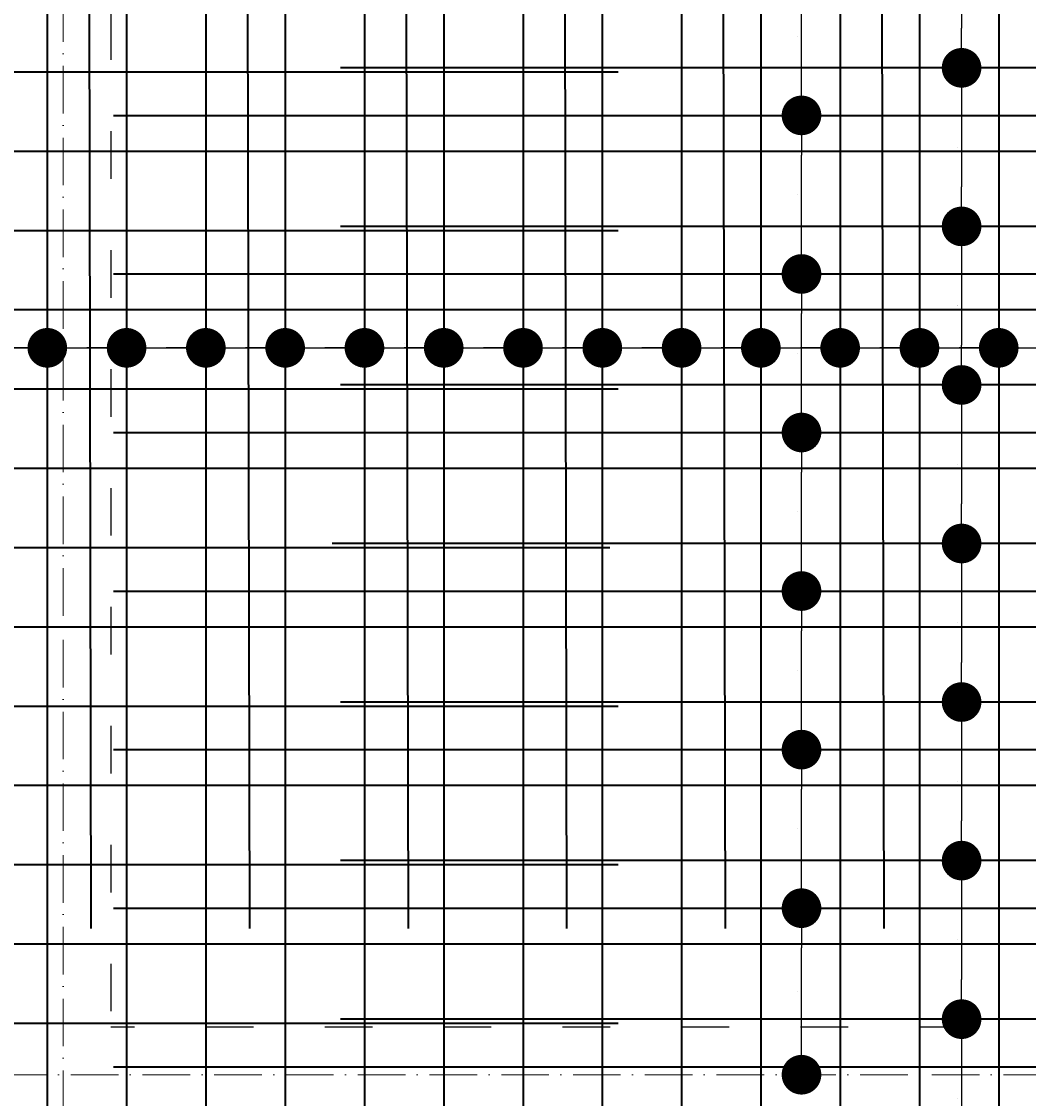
# Model space of a CAD drawing. Header units: millimetres. Extents: x 295948 to 312016, y 6878 to 18016.
# Tile 164 of 252: x 304500 to 304754, y 16278 to 16550. Entities that reach past the tile are written whole.
import ezdxf

# ---------------------------------------------------------------- set-up
doc = ezdxf.new("R2010")
doc.units = ezdxf.units.MM
doc.linetypes.add('ACAD_ISO03W100', pattern=[30, 12, -18])
doc.linetypes.add('ACAD_ISO10W100', pattern=[18, 12, -3, 0, -3])
for name, color, linetype, lineweight in [('konstrukcja wymiary', 1, 'Continuous', 13), ('osie', 5, 'ACAD_ISO10W100', 13), ('zbrojenie płyty', 141, 'Continuous', 35)]:
    doc.layers.add(name, color=color, linetype=linetype, lineweight=lineweight)
doc.layers.add('przerywane', color=6, linetype='ACAD_ISO03W100')
doc.styles.get("Standard").update_dxf_attribs({"font": 'romand.shx', "oblique": 10})
doc.dimstyles.new('kropki', dxfattribs={"dimtxt": 0.001, "dimasz": 10, "dimexe": 1.25, "dimexo": 0.625, "dimgap": 1, "dimtad": 1, "dimtxsty": 'Standard', "dimblk": 'DOT', "dimcen": 2.5, "dimadec": 0, "dimazin": 0, "dimtfac": 1, "dimtmove": 0, "dimatfit": 3, "dimfxl": 1, "dimfxlon": 1, "dimarcsym": 0})

# ---------------------------------------------------------------- blocks, each defined once
blk = doc.blocks.new('_Dot')
at = {"color": 0, "linetype": 'ByBlock', "lineweight": -2}
blk.add_line((-0.5, 0), (-1, 0), dxfattribs=at)
at = {"color": 0, "linetype": 'ByBlock', "const_width": 0.5}
blk.add_lwpolyline([(-0.25, 0, 1), (0.25, 0, 1)], format="xyb", close=True, dxfattribs=at)
blk = doc.blocks.new('*D2245')
at = {"layer": 'Defpoints', "color": 0, "transparency": 16777216}
for p in [(304726.44, 16578.24), (304726.44, 16538.24), (304737.07, 16538.24)]:
    blk.add_point(p, dxfattribs=at)
at = {"layer": 'konstrukcja wymiary', "color": 0, "lineweight": -2, "transparency": 16777216}
for p, q in [((304736.07, 16578.24), (304738.32, 16578.24)), ((304737.07, 16568.24), (304737.07, 16548.24)), ((304736.07, 16538.24), (304738.32, 16538.24))]:
    blk.add_line(p, q, dxfattribs=at)
at = {"layer": 'konstrukcja wymiary', "color": 0, "lineweight": -2, "transparency": 16777216, "xscale": 10, "yscale": 10, "zscale": 10}
for p, rotation in [((304737.07, 16578.24), 90), ((304737.07, 16538.24), 270)]:
    blk.add_blockref('_Dot', p, dxfattribs=dict(at, rotation=rotation))
at = {"layer": 'konstrukcja wymiary', "color": 0, "transparency": 16777216, "insert": (304736.07, 16558.24), "char_height": 0.001, "attachment_point": 5, "rotation": 90}
blk.add_mtext('40', dxfattribs=at)
blk = doc.blocks.new('*D2246')
at = {"layer": 'Defpoints', "color": 0, "transparency": 16777216}
for p in [(304726.44, 16538.24), (304726.44, 16498.24), (304737.07, 16498.24)]:
    blk.add_point(p, dxfattribs=at)
at = {"layer": 'konstrukcja wymiary', "color": 0, "lineweight": -2, "transparency": 16777216}
for p, q in [((304736.07, 16538.24), (304738.32, 16538.24)), ((304737.07, 16528.24), (304737.07, 16508.24)), ((304736.07, 16498.24), (304738.32, 16498.24))]:
    blk.add_line(p, q, dxfattribs=at)
at = {"layer": 'konstrukcja wymiary', "color": 0, "lineweight": -2, "transparency": 16777216, "xscale": 10, "yscale": 10, "zscale": 10}
for p, rotation in [((304737.07, 16538.24), 90), ((304737.07, 16498.24), 270)]:
    blk.add_blockref('_Dot', p, dxfattribs=dict(at, rotation=rotation))
at = {"layer": 'konstrukcja wymiary', "color": 0, "transparency": 16777216, "insert": (304736.07, 16518.24), "char_height": 0.001, "attachment_point": 5, "rotation": 90}
blk.add_mtext('40', dxfattribs=at)
blk = doc.blocks.new('*D2247')
at = {"layer": 'Defpoints', "color": 0, "transparency": 16777216}
for p in [(304726.44, 16498.24), (304726.44, 16458.24), (304737.07, 16458.24)]:
    blk.add_point(p, dxfattribs=at)
at = {"layer": 'konstrukcja wymiary', "color": 0, "lineweight": -2, "transparency": 16777216}
for p, q in [((304736.07, 16498.24), (304738.32, 16498.24)), ((304737.07, 16488.24), (304737.07, 16468.24)), ((304736.07, 16458.24), (304738.32, 16458.24))]:
    blk.add_line(p, q, dxfattribs=at)
at = {"layer": 'konstrukcja wymiary', "color": 0, "lineweight": -2, "transparency": 16777216, "xscale": 10, "yscale": 10, "zscale": 10}
for p, rotation in [((304737.07, 16498.24), 90), ((304737.07, 16458.24), 270)]:
    blk.add_blockref('_Dot', p, dxfattribs=dict(at, rotation=rotation))
at = {"layer": 'konstrukcja wymiary', "color": 0, "transparency": 16777216, "insert": (304736.07, 16478.24), "char_height": 0.001, "attachment_point": 5, "rotation": 90}
blk.add_mtext('40', dxfattribs=at)
blk = doc.blocks.new('*D2248')
at = {"layer": 'Defpoints', "color": 0, "transparency": 16777216}
for p in [(304726.44, 16458.24), (304726.44, 16418.24), (304737.07, 16418.24)]:
    blk.add_point(p, dxfattribs=at)
at = {"layer": 'konstrukcja wymiary', "color": 0, "lineweight": -2, "transparency": 16777216}
for p, q in [((304736.07, 16458.24), (304738.32, 16458.24)), ((304737.07, 16448.24), (304737.07, 16428.24)), ((304736.07, 16418.24), (304738.32, 16418.24))]:
    blk.add_line(p, q, dxfattribs=at)
at = {"layer": 'konstrukcja wymiary', "color": 0, "lineweight": -2, "transparency": 16777216, "xscale": 10, "yscale": 10, "zscale": 10}
for p, rotation in [((304737.07, 16458.24), 90), ((304737.07, 16418.24), 270)]:
    blk.add_blockref('_Dot', p, dxfattribs=dict(at, rotation=rotation))
at = {"layer": 'konstrukcja wymiary', "color": 0, "transparency": 16777216, "insert": (304736.07, 16438.24), "char_height": 0.001, "attachment_point": 5, "rotation": 90}
blk.add_mtext('40', dxfattribs=at)
blk = doc.blocks.new('*D2249')
at = {"layer": 'Defpoints', "color": 0, "transparency": 16777216}
for p in [(304726.44, 16418.24), (304726.44, 16378.24), (304737.07, 16378.24)]:
    blk.add_point(p, dxfattribs=at)
at = {"layer": 'konstrukcja wymiary', "color": 0, "lineweight": -2, "transparency": 16777216}
for p, q in [((304736.07, 16418.24), (304738.32, 16418.24)), ((304737.07, 16408.24), (304737.07, 16388.24)), ((304736.07, 16378.24), (304738.32, 16378.24))]:
    blk.add_line(p, q, dxfattribs=at)
at = {"layer": 'konstrukcja wymiary', "color": 0, "lineweight": -2, "transparency": 16777216, "xscale": 10, "yscale": 10, "zscale": 10}
for p, rotation in [((304737.07, 16418.24), 90), ((304737.07, 16378.24), 270)]:
    blk.add_blockref('_Dot', p, dxfattribs=dict(at, rotation=rotation))
at = {"layer": 'konstrukcja wymiary', "color": 0, "transparency": 16777216, "insert": (304736.07, 16398.24), "char_height": 0.001, "attachment_point": 5, "rotation": 90}
blk.add_mtext('40', dxfattribs=at)
blk = doc.blocks.new('*D2250')
at = {"layer": 'Defpoints', "color": 0, "transparency": 16777216}
for p in [(304726.44, 16378.24), (304726.44, 16338.24), (304737.07, 16338.24)]:
    blk.add_point(p, dxfattribs=at)
at = {"layer": 'konstrukcja wymiary', "color": 0, "lineweight": -2, "transparency": 16777216}
for p, q in [((304736.07, 16378.24), (304738.32, 16378.24)), ((304737.07, 16368.24), (304737.07, 16348.24)), ((304736.07, 16338.24), (304738.32, 16338.24))]:
    blk.add_line(p, q, dxfattribs=at)
at = {"layer": 'konstrukcja wymiary', "color": 0, "lineweight": -2, "transparency": 16777216, "xscale": 10, "yscale": 10, "zscale": 10}
for p, rotation in [((304737.07, 16378.24), 90), ((304737.07, 16338.24), 270)]:
    blk.add_blockref('_Dot', p, dxfattribs=dict(at, rotation=rotation))
at = {"layer": 'konstrukcja wymiary', "color": 0, "transparency": 16777216, "insert": (304736.07, 16358.24), "char_height": 0.001, "attachment_point": 5, "rotation": 90}
blk.add_mtext('40', dxfattribs=at)
blk = doc.blocks.new('*D2251')
at = {"layer": 'Defpoints', "color": 0, "transparency": 16777216}
for p in [(304726.44, 16338.24), (304726.44, 16298.24), (304737.07, 16298.24)]:
    blk.add_point(p, dxfattribs=at)
at = {"layer": 'konstrukcja wymiary', "color": 0, "lineweight": -2, "transparency": 16777216}
for p, q in [((304736.07, 16338.24), (304738.32, 16338.24)), ((304737.07, 16328.24), (304737.07, 16308.24)), ((304736.07, 16298.24), (304738.32, 16298.24))]:
    blk.add_line(p, q, dxfattribs=at)
at = {"layer": 'konstrukcja wymiary', "color": 0, "lineweight": -2, "transparency": 16777216, "xscale": 10, "yscale": 10, "zscale": 10}
for p, rotation in [((304737.07, 16338.24), 90), ((304737.07, 16298.24), 270)]:
    blk.add_blockref('_Dot', p, dxfattribs=dict(at, rotation=rotation))
at = {"layer": 'konstrukcja wymiary', "color": 0, "transparency": 16777216, "insert": (304736.07, 16318.24), "char_height": 0.001, "attachment_point": 5, "rotation": 90}
blk.add_mtext('40', dxfattribs=at)
blk = doc.blocks.new('*D2252')
at = {"layer": 'Defpoints', "color": 0, "transparency": 16777216}
for p in [(304726.44, 16298.24), (304727.44, 16258.24), (304737.07, 16258.24)]:
    blk.add_point(p, dxfattribs=at)
at = {"layer": 'konstrukcja wymiary', "color": 0, "lineweight": -2, "transparency": 16777216}
for p, q in [((304736.07, 16298.24), (304738.32, 16298.24)), ((304737.07, 16288.24), (304737.07, 16268.24)), ((304736.07, 16258.24), (304738.32, 16258.24))]:
    blk.add_line(p, q, dxfattribs=at)
at = {"layer": 'konstrukcja wymiary', "color": 0, "lineweight": -2, "transparency": 16777216, "xscale": 10, "yscale": 10, "zscale": 10}
for p, rotation in [((304737.07, 16298.24), 90), ((304737.07, 16258.24), 270)]:
    blk.add_blockref('_Dot', p, dxfattribs=dict(at, rotation=rotation))
at = {"layer": 'konstrukcja wymiary', "color": 0, "transparency": 16777216, "insert": (304736.07, 16278.24), "char_height": 0.001, "attachment_point": 5, "rotation": 90}
blk.add_mtext('40', dxfattribs=at)
blk = doc.blocks.new('*D2270')
at = {"layer": 'Defpoints', "color": 0, "transparency": 16777216}
for p in [(304506.44, 16467.6), (304466.44, 16458.24), (304506.44, 16458.24)]:
    blk.add_point(p, dxfattribs=at)
at = {"layer": 'konstrukcja wymiary', "color": 0, "lineweight": -2, "transparency": 16777216}
for p, q in [((304466.44, 16466.6), (304466.44, 16468.85)), ((304476.44, 16467.6), (304496.44, 16467.6)), ((304506.44, 16466.6), (304506.44, 16468.85))]:
    blk.add_line(p, q, dxfattribs=at)
at = {"layer": 'konstrukcja wymiary', "color": 0, "lineweight": -2, "transparency": 16777216, "xscale": 10, "yscale": 10, "zscale": 10, "rotation": 180}
blk.add_blockref('_Dot', (304466.44, 16467.6), dxfattribs=at)
at = {"layer": 'konstrukcja wymiary', "color": 0, "lineweight": -2, "transparency": 16777216, "xscale": 10, "yscale": 10, "zscale": 10}
blk.add_blockref('_Dot', (304506.44, 16467.6), dxfattribs=at)
at = {"layer": 'konstrukcja wymiary', "color": 0, "transparency": 16777216, "insert": (304486.44, 16468.61), "char_height": 0.001, "attachment_point": 5}
blk.add_mtext('40', dxfattribs=at)
blk = doc.blocks.new('*D2271')
at = {"layer": 'Defpoints', "color": 0, "transparency": 16777216}
for p in [(304546.44, 16467.6), (304506.44, 16458.24), (304546.44, 16458.24)]:
    blk.add_point(p, dxfattribs=at)
at = {"layer": 'konstrukcja wymiary', "color": 0, "lineweight": -2, "transparency": 16777216}
for p, q in [((304506.44, 16466.6), (304506.44, 16468.85)), ((304516.44, 16467.6), (304536.44, 16467.6)), ((304546.44, 16466.6), (304546.44, 16468.85))]:
    blk.add_line(p, q, dxfattribs=at)
at = {"layer": 'konstrukcja wymiary', "color": 0, "lineweight": -2, "transparency": 16777216, "xscale": 10, "yscale": 10, "zscale": 10, "rotation": 180}
blk.add_blockref('_Dot', (304506.44, 16467.6), dxfattribs=at)
at = {"layer": 'konstrukcja wymiary', "color": 0, "lineweight": -2, "transparency": 16777216, "xscale": 10, "yscale": 10, "zscale": 10}
blk.add_blockref('_Dot', (304546.44, 16467.6), dxfattribs=at)
at = {"layer": 'konstrukcja wymiary', "color": 0, "transparency": 16777216, "insert": (304526.44, 16468.61), "char_height": 0.001, "attachment_point": 5}
blk.add_mtext('40', dxfattribs=at)
blk = doc.blocks.new('*D2272')
at = {"layer": 'Defpoints', "color": 0, "transparency": 16777216}
for p in [(304586.44, 16467.6), (304546.44, 16458.24), (304586.44, 16457.24)]:
    blk.add_point(p, dxfattribs=at)
at = {"layer": 'konstrukcja wymiary', "color": 0, "lineweight": -2, "transparency": 16777216}
for p, q in [((304546.44, 16466.6), (304546.44, 16468.85)), ((304556.44, 16467.6), (304576.44, 16467.6)), ((304586.44, 16466.6), (304586.44, 16468.85))]:
    blk.add_line(p, q, dxfattribs=at)
at = {"layer": 'konstrukcja wymiary', "color": 0, "lineweight": -2, "transparency": 16777216, "xscale": 10, "yscale": 10, "zscale": 10, "rotation": 180}
blk.add_blockref('_Dot', (304546.44, 16467.6), dxfattribs=at)
at = {"layer": 'konstrukcja wymiary', "color": 0, "lineweight": -2, "transparency": 16777216, "xscale": 10, "yscale": 10, "zscale": 10}
blk.add_blockref('_Dot', (304586.44, 16467.6), dxfattribs=at)
at = {"layer": 'konstrukcja wymiary', "color": 0, "transparency": 16777216, "insert": (304566.44, 16468.61), "char_height": 0.001, "attachment_point": 5}
blk.add_mtext('40', dxfattribs=at)
blk = doc.blocks.new('*D2273')
at = {"layer": 'Defpoints', "color": 0, "transparency": 16777216}
for p in [(304626.44, 16467.6), (304586.44, 16457.24), (304626.44, 16457.24)]:
    blk.add_point(p, dxfattribs=at)
at = {"layer": 'konstrukcja wymiary', "color": 0, "lineweight": -2, "transparency": 16777216}
for p, q in [((304586.44, 16466.6), (304586.44, 16468.85)), ((304596.44, 16467.6), (304616.44, 16467.6)), ((304626.44, 16466.6), (304626.44, 16468.85))]:
    blk.add_line(p, q, dxfattribs=at)
at = {"layer": 'konstrukcja wymiary', "color": 0, "lineweight": -2, "transparency": 16777216, "xscale": 10, "yscale": 10, "zscale": 10, "rotation": 180}
blk.add_blockref('_Dot', (304586.44, 16467.6), dxfattribs=at)
at = {"layer": 'konstrukcja wymiary', "color": 0, "lineweight": -2, "transparency": 16777216, "xscale": 10, "yscale": 10, "zscale": 10}
blk.add_blockref('_Dot', (304626.44, 16467.6), dxfattribs=at)
at = {"layer": 'konstrukcja wymiary', "color": 0, "transparency": 16777216, "insert": (304606.44, 16468.61), "char_height": 0.001, "attachment_point": 5}
blk.add_mtext('40', dxfattribs=at)
blk = doc.blocks.new('*D2274')
at = {"layer": 'Defpoints', "color": 0, "transparency": 16777216}
for p in [(304666.44, 16467.6), (304626.44, 16457.24), (304666.44, 16457.24)]:
    blk.add_point(p, dxfattribs=at)
at = {"layer": 'konstrukcja wymiary', "color": 0, "lineweight": -2, "transparency": 16777216}
for p, q in [((304626.44, 16466.6), (304626.44, 16468.85)), ((304636.44, 16467.6), (304656.44, 16467.6)), ((304666.44, 16466.6), (304666.44, 16468.85))]:
    blk.add_line(p, q, dxfattribs=at)
at = {"layer": 'konstrukcja wymiary', "color": 0, "lineweight": -2, "transparency": 16777216, "xscale": 10, "yscale": 10, "zscale": 10, "rotation": 180}
blk.add_blockref('_Dot', (304626.44, 16467.6), dxfattribs=at)
at = {"layer": 'konstrukcja wymiary', "color": 0, "lineweight": -2, "transparency": 16777216, "xscale": 10, "yscale": 10, "zscale": 10}
blk.add_blockref('_Dot', (304666.44, 16467.6), dxfattribs=at)
at = {"layer": 'konstrukcja wymiary', "color": 0, "transparency": 16777216, "insert": (304646.44, 16468.61), "char_height": 0.001, "attachment_point": 5}
blk.add_mtext('40', dxfattribs=at)
blk = doc.blocks.new('*D2275')
at = {"layer": 'Defpoints', "color": 0, "transparency": 16777216}
for p in [(304706.44, 16467.6), (304666.44, 16457.24), (304706.44, 16457.24)]:
    blk.add_point(p, dxfattribs=at)
at = {"layer": 'konstrukcja wymiary', "color": 0, "lineweight": -2, "transparency": 16777216}
for p, q in [((304666.44, 16466.6), (304666.44, 16468.85)), ((304676.44, 16467.6), (304696.44, 16467.6)), ((304706.44, 16466.6), (304706.44, 16468.85))]:
    blk.add_line(p, q, dxfattribs=at)
at = {"layer": 'konstrukcja wymiary', "color": 0, "lineweight": -2, "transparency": 16777216, "xscale": 10, "yscale": 10, "zscale": 10, "rotation": 180}
blk.add_blockref('_Dot', (304666.44, 16467.6), dxfattribs=at)
at = {"layer": 'konstrukcja wymiary', "color": 0, "lineweight": -2, "transparency": 16777216, "xscale": 10, "yscale": 10, "zscale": 10}
blk.add_blockref('_Dot', (304706.44, 16467.6), dxfattribs=at)
at = {"layer": 'konstrukcja wymiary', "color": 0, "transparency": 16777216, "insert": (304686.44, 16468.61), "char_height": 0.001, "attachment_point": 5}
blk.add_mtext('40', dxfattribs=at)
blk = doc.blocks.new('*D2276')
at = {"layer": 'Defpoints', "color": 0, "transparency": 16777216}
for p in [(304746.44, 16467.6), (304706.44, 16457.24), (304746.44, 16457.24)]:
    blk.add_point(p, dxfattribs=at)
at = {"layer": 'konstrukcja wymiary', "color": 0, "lineweight": -2, "transparency": 16777216}
for p, q in [((304706.44, 16466.6), (304706.44, 16468.85)), ((304716.44, 16467.6), (304736.44, 16467.6)), ((304746.44, 16466.6), (304746.44, 16468.85))]:
    blk.add_line(p, q, dxfattribs=at)
at = {"layer": 'konstrukcja wymiary', "color": 0, "lineweight": -2, "transparency": 16777216, "xscale": 10, "yscale": 10, "zscale": 10, "rotation": 180}
blk.add_blockref('_Dot', (304706.44, 16467.6), dxfattribs=at)
at = {"layer": 'konstrukcja wymiary', "color": 0, "lineweight": -2, "transparency": 16777216, "xscale": 10, "yscale": 10, "zscale": 10}
blk.add_blockref('_Dot', (304746.44, 16467.6), dxfattribs=at)
at = {"layer": 'konstrukcja wymiary', "color": 0, "transparency": 16777216, "insert": (304726.44, 16468.61), "char_height": 0.001, "attachment_point": 5}
blk.add_mtext('40', dxfattribs=at)
blk = doc.blocks.new('*D2277')
at = {"layer": 'Defpoints', "color": 0, "transparency": 16777216}
for p in [(304786.44, 16467.6), (304746.44, 16457.24), (304786.44, 16457.24)]:
    blk.add_point(p, dxfattribs=at)
at = {"layer": 'konstrukcja wymiary', "color": 0, "lineweight": -2, "transparency": 16777216}
for p, q in [((304746.44, 16466.6), (304746.44, 16468.85)), ((304756.44, 16467.6), (304776.44, 16467.6)), ((304786.44, 16466.6), (304786.44, 16468.85))]:
    blk.add_line(p, q, dxfattribs=at)
at = {"layer": 'konstrukcja wymiary', "color": 0, "lineweight": -2, "transparency": 16777216, "xscale": 10, "yscale": 10, "zscale": 10, "rotation": 180}
blk.add_blockref('_Dot', (304746.44, 16467.6), dxfattribs=at)
at = {"layer": 'konstrukcja wymiary', "color": 0, "lineweight": -2, "transparency": 16777216, "xscale": 10, "yscale": 10, "zscale": 10}
blk.add_blockref('_Dot', (304786.44, 16467.6), dxfattribs=at)
at = {"layer": 'konstrukcja wymiary', "color": 0, "transparency": 16777216, "insert": (304766.44, 16468.61), "char_height": 0.001, "attachment_point": 5}
blk.add_mtext('40', dxfattribs=at)
blk = doc.blocks.new('*D2284')
at = {"layer": 'Defpoints', "color": 0, "transparency": 16777216}
for p in [(304526.44, 16467.6), (304486.44, 16458.24), (304526.44, 16458.24)]:
    blk.add_point(p, dxfattribs=at)
at = {"layer": 'konstrukcja wymiary', "color": 0, "lineweight": -2, "transparency": 16777216}
for p, q in [((304486.44, 16466.6), (304486.44, 16468.85)), ((304496.44, 16467.6), (304516.44, 16467.6)), ((304526.44, 16466.6), (304526.44, 16468.85))]:
    blk.add_line(p, q, dxfattribs=at)
at = {"layer": 'konstrukcja wymiary', "color": 0, "lineweight": -2, "transparency": 16777216, "xscale": 10, "yscale": 10, "zscale": 10, "rotation": 180}
blk.add_blockref('_Dot', (304486.44, 16467.6), dxfattribs=at)
at = {"layer": 'konstrukcja wymiary', "color": 0, "lineweight": -2, "transparency": 16777216, "xscale": 10, "yscale": 10, "zscale": 10}
blk.add_blockref('_Dot', (304526.44, 16467.6), dxfattribs=at)
at = {"layer": 'konstrukcja wymiary', "color": 0, "transparency": 16777216, "insert": (304506.44, 16468.61), "char_height": 0.001, "attachment_point": 5}
blk.add_mtext('40', dxfattribs=at)
blk = doc.blocks.new('*D2285')
at = {"layer": 'Defpoints', "color": 0, "transparency": 16777216}
for p in [(304566.44, 16467.6), (304526.44, 16458.24), (304566.44, 16458.24)]:
    blk.add_point(p, dxfattribs=at)
at = {"layer": 'konstrukcja wymiary', "color": 0, "lineweight": -2, "transparency": 16777216}
for p, q in [((304526.44, 16466.6), (304526.44, 16468.85)), ((304536.44, 16467.6), (304556.44, 16467.6)), ((304566.44, 16466.6), (304566.44, 16468.85))]:
    blk.add_line(p, q, dxfattribs=at)
at = {"layer": 'konstrukcja wymiary', "color": 0, "lineweight": -2, "transparency": 16777216, "xscale": 10, "yscale": 10, "zscale": 10, "rotation": 180}
blk.add_blockref('_Dot', (304526.44, 16467.6), dxfattribs=at)
at = {"layer": 'konstrukcja wymiary', "color": 0, "lineweight": -2, "transparency": 16777216, "xscale": 10, "yscale": 10, "zscale": 10}
blk.add_blockref('_Dot', (304566.44, 16467.6), dxfattribs=at)
at = {"layer": 'konstrukcja wymiary', "color": 0, "transparency": 16777216, "insert": (304546.44, 16468.61), "char_height": 0.001, "attachment_point": 5}
blk.add_mtext('40', dxfattribs=at)
blk = doc.blocks.new('*D2286')
at = {"layer": 'Defpoints', "color": 0, "transparency": 16777216}
for p in [(304606.44, 16467.6), (304566.44, 16458.24), (304606.44, 16457.24)]:
    blk.add_point(p, dxfattribs=at)
at = {"layer": 'konstrukcja wymiary', "color": 0, "lineweight": -2, "transparency": 16777216}
for p, q in [((304566.44, 16466.6), (304566.44, 16468.85)), ((304576.44, 16467.6), (304596.44, 16467.6)), ((304606.44, 16466.6), (304606.44, 16468.85))]:
    blk.add_line(p, q, dxfattribs=at)
at = {"layer": 'konstrukcja wymiary', "color": 0, "lineweight": -2, "transparency": 16777216, "xscale": 10, "yscale": 10, "zscale": 10, "rotation": 180}
blk.add_blockref('_Dot', (304566.44, 16467.6), dxfattribs=at)
at = {"layer": 'konstrukcja wymiary', "color": 0, "lineweight": -2, "transparency": 16777216, "xscale": 10, "yscale": 10, "zscale": 10}
blk.add_blockref('_Dot', (304606.44, 16467.6), dxfattribs=at)
at = {"layer": 'konstrukcja wymiary', "color": 0, "transparency": 16777216, "insert": (304586.44, 16468.61), "char_height": 0.001, "attachment_point": 5}
blk.add_mtext('40', dxfattribs=at)
blk = doc.blocks.new('*D2287')
at = {"layer": 'Defpoints', "color": 0, "transparency": 16777216}
for p in [(304646.44, 16467.6), (304606.44, 16457.24), (304646.44, 16457.24)]:
    blk.add_point(p, dxfattribs=at)
at = {"layer": 'konstrukcja wymiary', "color": 0, "lineweight": -2, "transparency": 16777216}
for p, q in [((304606.44, 16466.6), (304606.44, 16468.85)), ((304616.44, 16467.6), (304636.44, 16467.6)), ((304646.44, 16466.6), (304646.44, 16468.85))]:
    blk.add_line(p, q, dxfattribs=at)
at = {"layer": 'konstrukcja wymiary', "color": 0, "lineweight": -2, "transparency": 16777216, "xscale": 10, "yscale": 10, "zscale": 10, "rotation": 180}
blk.add_blockref('_Dot', (304606.44, 16467.6), dxfattribs=at)
at = {"layer": 'konstrukcja wymiary', "color": 0, "lineweight": -2, "transparency": 16777216, "xscale": 10, "yscale": 10, "zscale": 10}
blk.add_blockref('_Dot', (304646.44, 16467.6), dxfattribs=at)
at = {"layer": 'konstrukcja wymiary', "color": 0, "transparency": 16777216, "insert": (304626.44, 16468.61), "char_height": 0.001, "attachment_point": 5}
blk.add_mtext('40', dxfattribs=at)
blk = doc.blocks.new('*D2288')
at = {"layer": 'Defpoints', "color": 0, "transparency": 16777216}
for p in [(304686.44, 16467.6), (304646.44, 16457.24), (304686.44, 16457.24)]:
    blk.add_point(p, dxfattribs=at)
at = {"layer": 'konstrukcja wymiary', "color": 0, "lineweight": -2, "transparency": 16777216}
for p, q in [((304646.44, 16466.6), (304646.44, 16468.85)), ((304656.44, 16467.6), (304676.44, 16467.6)), ((304686.44, 16466.6), (304686.44, 16468.85))]:
    blk.add_line(p, q, dxfattribs=at)
at = {"layer": 'konstrukcja wymiary', "color": 0, "lineweight": -2, "transparency": 16777216, "xscale": 10, "yscale": 10, "zscale": 10, "rotation": 180}
blk.add_blockref('_Dot', (304646.44, 16467.6), dxfattribs=at)
at = {"layer": 'konstrukcja wymiary', "color": 0, "lineweight": -2, "transparency": 16777216, "xscale": 10, "yscale": 10, "zscale": 10}
blk.add_blockref('_Dot', (304686.44, 16467.6), dxfattribs=at)
at = {"layer": 'konstrukcja wymiary', "color": 0, "transparency": 16777216, "insert": (304666.44, 16468.61), "char_height": 0.001, "attachment_point": 5}
blk.add_mtext('40', dxfattribs=at)
blk = doc.blocks.new('*D2289')
at = {"layer": 'Defpoints', "color": 0, "transparency": 16777216}
for p in [(304726.44, 16467.6), (304686.44, 16457.24), (304726.44, 16457.24)]:
    blk.add_point(p, dxfattribs=at)
at = {"layer": 'konstrukcja wymiary', "color": 0, "lineweight": -2, "transparency": 16777216}
for p, q in [((304686.44, 16466.6), (304686.44, 16468.85)), ((304696.44, 16467.6), (304716.44, 16467.6)), ((304726.44, 16466.6), (304726.44, 16468.85))]:
    blk.add_line(p, q, dxfattribs=at)
at = {"layer": 'konstrukcja wymiary', "color": 0, "lineweight": -2, "transparency": 16777216, "xscale": 10, "yscale": 10, "zscale": 10, "rotation": 180}
blk.add_blockref('_Dot', (304686.44, 16467.6), dxfattribs=at)
at = {"layer": 'konstrukcja wymiary', "color": 0, "lineweight": -2, "transparency": 16777216, "xscale": 10, "yscale": 10, "zscale": 10}
blk.add_blockref('_Dot', (304726.44, 16467.6), dxfattribs=at)
at = {"layer": 'konstrukcja wymiary', "color": 0, "transparency": 16777216, "insert": (304706.44, 16468.61), "char_height": 0.001, "attachment_point": 5}
blk.add_mtext('40', dxfattribs=at)
blk = doc.blocks.new('*D2290')
at = {"layer": 'Defpoints', "color": 0, "transparency": 16777216}
for p in [(304766.44, 16467.6), (304726.44, 16457.24), (304766.44, 16457.24)]:
    blk.add_point(p, dxfattribs=at)
at = {"layer": 'konstrukcja wymiary', "color": 0, "lineweight": -2, "transparency": 16777216}
for p, q in [((304726.44, 16466.6), (304726.44, 16468.85)), ((304736.44, 16467.6), (304756.44, 16467.6)), ((304766.44, 16466.6), (304766.44, 16468.85))]:
    blk.add_line(p, q, dxfattribs=at)
at = {"layer": 'konstrukcja wymiary', "color": 0, "lineweight": -2, "transparency": 16777216, "xscale": 10, "yscale": 10, "zscale": 10, "rotation": 180}
blk.add_blockref('_Dot', (304726.44, 16467.6), dxfattribs=at)
at = {"layer": 'konstrukcja wymiary', "color": 0, "lineweight": -2, "transparency": 16777216, "xscale": 10, "yscale": 10, "zscale": 10}
blk.add_blockref('_Dot', (304766.44, 16467.6), dxfattribs=at)
at = {"layer": 'konstrukcja wymiary', "color": 0, "transparency": 16777216, "insert": (304746.44, 16468.61), "char_height": 0.001, "attachment_point": 5}
blk.add_mtext('40', dxfattribs=at)
blk = doc.blocks.new('*D2300')
at = {"layer": 'Defpoints', "color": 0, "transparency": 16777216}
for p in [(304906.44, 16467.6), (304286.44, 16457.24), (304906.44, 16458.24)]:
    blk.add_point(p, dxfattribs=at)
at = {"layer": 'konstrukcja wymiary', "color": 0, "lineweight": -2, "transparency": 16777216}
for p, q in [((304286.44, 16466.6), (304286.44, 16468.85)), ((304296.44, 16467.6), (304896.44, 16467.6)), ((304906.44, 16466.6), (304906.44, 16468.85))]:
    blk.add_line(p, q, dxfattribs=at)
at = {"layer": 'konstrukcja wymiary', "color": 0, "lineweight": -2, "transparency": 16777216, "xscale": 10, "yscale": 10, "zscale": 10, "rotation": 180}
blk.add_blockref('_Dot', (304286.44, 16467.6), dxfattribs=at)
at = {"layer": 'konstrukcja wymiary', "color": 0, "lineweight": -2, "transparency": 16777216, "xscale": 10, "yscale": 10, "zscale": 10}
blk.add_blockref('_Dot', (304906.44, 16467.6), dxfattribs=at)
at = {"layer": 'konstrukcja wymiary', "color": 0, "transparency": 16777216, "insert": (304596.44, 16468.61), "char_height": 0.001, "attachment_point": 5}
blk.add_mtext('620', dxfattribs=at)
blk = doc.blocks.new('*D2687')
at = {"layer": 'Defpoints', "color": 0, "transparency": 16777216}
for p in [(304686.44, 16326.24), (304696.69, 16326.24), (304686.44, 16284.22)]:
    blk.add_point(p, dxfattribs=at)
at = {"layer": 'konstrukcja wymiary', "color": 0, "lineweight": -2, "transparency": 16777216}
for p, q in [((304695.69, 16326.24), (304697.94, 16326.24)), ((304696.69, 16294.22), (304696.69, 16316.24)), ((304695.69, 16284.22), (304697.94, 16284.22))]:
    blk.add_line(p, q, dxfattribs=at)
at = {"layer": 'konstrukcja wymiary', "color": 0, "lineweight": -2, "transparency": 16777216, "xscale": 10, "yscale": 10, "zscale": 10}
for p, rotation in [((304696.69, 16326.24), 90), ((304696.69, 16284.22), 270)]:
    blk.add_blockref('_Dot', p, dxfattribs=dict(at, rotation=rotation))
at = {"layer": 'konstrukcja wymiary', "color": 0, "transparency": 16777216, "insert": (304695.69, 16305.23), "char_height": 0.001, "attachment_point": 5, "rotation": 90}
blk.add_mtext('42,02', dxfattribs=at)
blk = doc.blocks.new('*D2688')
at = {"layer": 'Defpoints', "color": 0, "transparency": 16777216}
for p in [(304686.44, 16366.24), (304696.69, 16366.24), (304686.44, 16326.24)]:
    blk.add_point(p, dxfattribs=at)
at = {"layer": 'konstrukcja wymiary', "color": 0, "lineweight": -2, "transparency": 16777216}
for p, q in [((304695.69, 16366.24), (304697.94, 16366.24)), ((304696.69, 16336.24), (304696.69, 16356.24)), ((304695.69, 16326.24), (304697.94, 16326.24))]:
    blk.add_line(p, q, dxfattribs=at)
at = {"layer": 'konstrukcja wymiary', "color": 0, "lineweight": -2, "transparency": 16777216, "xscale": 10, "yscale": 10, "zscale": 10}
for p, rotation in [((304696.69, 16366.24), 90), ((304696.69, 16326.24), 270)]:
    blk.add_blockref('_Dot', p, dxfattribs=dict(at, rotation=rotation))
at = {"layer": 'konstrukcja wymiary', "color": 0, "transparency": 16777216, "insert": (304695.69, 16346.24), "char_height": 0.001, "attachment_point": 5, "rotation": 90}
blk.add_mtext('40', dxfattribs=at)
blk = doc.blocks.new('*D2689')
at = {"layer": 'Defpoints', "color": 0, "transparency": 16777216}
for p in [(304686.44, 16406.24), (304696.69, 16406.24), (304686.44, 16366.24)]:
    blk.add_point(p, dxfattribs=at)
at = {"layer": 'konstrukcja wymiary', "color": 0, "lineweight": -2, "transparency": 16777216}
for p, q in [((304695.69, 16406.24), (304697.94, 16406.24)), ((304696.69, 16376.24), (304696.69, 16396.24)), ((304695.69, 16366.24), (304697.94, 16366.24))]:
    blk.add_line(p, q, dxfattribs=at)
at = {"layer": 'konstrukcja wymiary', "color": 0, "lineweight": -2, "transparency": 16777216, "xscale": 10, "yscale": 10, "zscale": 10}
for p, rotation in [((304696.69, 16406.24), 90), ((304696.69, 16366.24), 270)]:
    blk.add_blockref('_Dot', p, dxfattribs=dict(at, rotation=rotation))
at = {"layer": 'konstrukcja wymiary', "color": 0, "transparency": 16777216, "insert": (304695.69, 16386.24), "char_height": 0.001, "attachment_point": 5, "rotation": 90}
blk.add_mtext('40', dxfattribs=at)
blk = doc.blocks.new('*D2690')
at = {"layer": 'Defpoints', "color": 0, "transparency": 16777216}
for p in [(304686.44, 16446.24), (304696.69, 16446.24), (304686.44, 16406.24)]:
    blk.add_point(p, dxfattribs=at)
at = {"layer": 'konstrukcja wymiary', "color": 0, "lineweight": -2, "transparency": 16777216}
for p, q in [((304695.69, 16446.24), (304697.94, 16446.24)), ((304696.69, 16416.24), (304696.69, 16436.24)), ((304695.69, 16406.24), (304697.94, 16406.24))]:
    blk.add_line(p, q, dxfattribs=at)
at = {"layer": 'konstrukcja wymiary', "color": 0, "lineweight": -2, "transparency": 16777216, "xscale": 10, "yscale": 10, "zscale": 10}
for p, rotation in [((304696.69, 16446.24), 90), ((304696.69, 16406.24), 270)]:
    blk.add_blockref('_Dot', p, dxfattribs=dict(at, rotation=rotation))
at = {"layer": 'konstrukcja wymiary', "color": 0, "transparency": 16777216, "insert": (304695.69, 16426.24), "char_height": 0.001, "attachment_point": 5, "rotation": 90}
blk.add_mtext('40', dxfattribs=at)
blk = doc.blocks.new('*D2691')
at = {"layer": 'Defpoints', "color": 0, "transparency": 16777216}
for p in [(304686.44, 16486.24), (304696.69, 16486.24), (304686.44, 16446.24)]:
    blk.add_point(p, dxfattribs=at)
at = {"layer": 'konstrukcja wymiary', "color": 0, "lineweight": -2, "transparency": 16777216}
for p, q in [((304695.69, 16486.24), (304697.94, 16486.24)), ((304696.69, 16456.24), (304696.69, 16476.24)), ((304695.69, 16446.24), (304697.94, 16446.24))]:
    blk.add_line(p, q, dxfattribs=at)
at = {"layer": 'konstrukcja wymiary', "color": 0, "lineweight": -2, "transparency": 16777216, "xscale": 10, "yscale": 10, "zscale": 10}
for p, rotation in [((304696.69, 16486.24), 90), ((304696.69, 16446.24), 270)]:
    blk.add_blockref('_Dot', p, dxfattribs=dict(at, rotation=rotation))
at = {"layer": 'konstrukcja wymiary', "color": 0, "transparency": 16777216, "insert": (304695.69, 16466.24), "char_height": 0.001, "attachment_point": 5, "rotation": 90}
blk.add_mtext('40', dxfattribs=at)
blk = doc.blocks.new('*D2692')
at = {"layer": 'Defpoints', "color": 0, "transparency": 16777216}
for p in [(304686.44, 16526.24), (304696.69, 16526.24), (304686.44, 16486.24)]:
    blk.add_point(p, dxfattribs=at)
at = {"layer": 'konstrukcja wymiary', "color": 0, "lineweight": -2, "transparency": 16777216}
for p, q in [((304695.69, 16526.24), (304697.94, 16526.24)), ((304696.69, 16496.24), (304696.69, 16516.24)), ((304695.69, 16486.24), (304697.94, 16486.24))]:
    blk.add_line(p, q, dxfattribs=at)
at = {"layer": 'konstrukcja wymiary', "color": 0, "lineweight": -2, "transparency": 16777216, "xscale": 10, "yscale": 10, "zscale": 10}
for p, rotation in [((304696.69, 16526.24), 90), ((304696.69, 16486.24), 270)]:
    blk.add_blockref('_Dot', p, dxfattribs=dict(at, rotation=rotation))
at = {"layer": 'konstrukcja wymiary', "color": 0, "transparency": 16777216, "insert": (304695.69, 16506.24), "char_height": 0.001, "attachment_point": 5, "rotation": 90}
blk.add_mtext('40', dxfattribs=at)
blk = doc.blocks.new('*D2693')
at = {"layer": 'Defpoints', "color": 0, "transparency": 16777216}
for p in [(304686.44, 16566.24), (304696.69, 16566.24), (304686.44, 16526.24)]:
    blk.add_point(p, dxfattribs=at)
at = {"layer": 'konstrukcja wymiary', "color": 0, "lineweight": -2, "transparency": 16777216}
for p, q in [((304695.69, 16566.24), (304697.94, 16566.24)), ((304696.69, 16536.24), (304696.69, 16556.24)), ((304695.69, 16526.24), (304697.94, 16526.24))]:
    blk.add_line(p, q, dxfattribs=at)
at = {"layer": 'konstrukcja wymiary', "color": 0, "lineweight": -2, "transparency": 16777216, "xscale": 10, "yscale": 10, "zscale": 10}
for p, rotation in [((304696.69, 16566.24), 90), ((304696.69, 16526.24), 270)]:
    blk.add_blockref('_Dot', p, dxfattribs=dict(at, rotation=rotation))
at = {"layer": 'konstrukcja wymiary', "color": 0, "transparency": 16777216, "insert": (304695.69, 16546.24), "char_height": 0.001, "attachment_point": 5, "rotation": 90}
blk.add_mtext('40', dxfattribs=at)

msp = doc.modelspace()

# ---------------------------------------------------------------- linework, layer by layer
at = {"layer": 'osie'}
for p, q in [((304510.44, 17045.509), (304510.44, 15571.332)), ((302955.771, 16284.224), (304978.51, 16284.224))]:
    msp.add_line(p, q, dxfattribs=at)
at = {"layer": 'przerywane'}
for p in [(304522.44, 16852.224), (304918.44, 16296.224)]:
    msp.add_line(p, (304522.44, 16296.224), dxfattribs=at)
at = {"layer": 'zbrojenie płyty'}
for p, q in [((304526.44, 16887.224), (304526.44, 15887.224)), ((304566.44, 16887.224), (304566.44, 15887.224)), ((304606.44, 16887.224), (304606.44, 15887.224)), ((304646.44, 16887.224), (304646.44, 15887.224)), ((304686.44, 16887.224), (304686.44, 15887.224)), ((304726.44, 16887.224), (304726.44, 15887.224)), ((304516.44, 16821.092), (304517.44, 16321.092)), ((304556.44, 16821.092), (304557.44, 16321.092)), ((304596.44, 16821.092), (304597.44, 16321.092)), ((304636.44, 16821.092), (304637.44, 16321.092)), ((304676.44, 16821.092), (304677.44, 16321.092)), ((304716.44, 16821.092), (304717.44, 16321.092)), ((304506.44, 16626.224), (304506.44, 15626.224)), ((304546.44, 16626.224), (304546.44, 15626.224)), ((304586.44, 16626.224), (304586.44, 15626.224)), ((304626.44, 16626.224), (304626.44, 15626.224)), ((304666.44, 16626.224), (304666.44, 15626.224)), ((304706.44, 16626.224), (304706.44, 15626.224)), ((304746.44, 16626.224), (304746.44, 15626.224)), ((304953.44, 16538.243), (304580.44, 16538.243)), ((303450.44, 16537.243), (304650.44, 16537.243)), ((304523.174, 16526.243), (304923.174, 16526.243)), ((303752.132, 16517.243), (304952.132, 16517.243)), ((303450.44, 16497.243), (304650.44, 16497.243)), ((304953.44, 16498.243), (304580.44, 16498.243)), ((304523.174, 16486.243), (304923.174, 16486.243)), ((303752.132, 16477.243), (304952.132, 16477.243)), ((303450.44, 16457.243), (304650.44, 16457.243)), ((304953.44, 16458.243), (304580.44, 16458.243)), ((304523.174, 16446.243), (304923.174, 16446.243)), ((303752.132, 16437.243), (304952.132, 16437.243)), ((304951.322, 16418.243), (304578.322, 16418.243)), ((303448.322, 16417.243), (304648.322, 16417.243)), ((304523.174, 16406.243), (304923.174, 16406.243)), ((303752.132, 16397.243), (304952.132, 16397.243)), ((304953.44, 16378.243), (304580.44, 16378.243)), ((303450.44, 16377.243), (304650.44, 16377.243)), ((304523.174, 16366.243), (304923.174, 16366.243)), ((303752.132, 16357.243), (304952.132, 16357.243)), ((303450.44, 16337.243), (304650.44, 16337.243)), ((304953.44, 16338.243), (304580.44, 16338.243)), ((304523.174, 16326.243), (304923.174, 16326.243)), ((303752.132, 16317.243), (304952.132, 16317.243)), ((303450.44, 16297.243), (304650.44, 16297.243)), ((304953.44, 16298.243), (304580.44, 16298.243)), ((304523.174, 16286.243), (304923.174, 16286.243))]:
    msp.add_line(p, q, dxfattribs=at)

# ---------------------------------------------------------------- dimensions: what is measured, and where the dimension line sits
at = {"layer": 'konstrukcja wymiary'}
for base, p1, p2, picture, middle in [((304737.071, 16538.243), (304726.44, 16578.243), (304726.44, 16538.243), '*D2245', (304736.07, 16558.243)), ((304696.695, 16566.243), (304686.44, 16526.243), (304686.44, 16566.243), '*D2693', (304695.694, 16546.243)), ((304737.071, 16498.243), (304726.44, 16538.243), (304726.44, 16498.243), '*D2246', (304736.07, 16518.243)), ((304696.695, 16526.243), (304686.44, 16486.243), (304686.44, 16526.243), '*D2692', (304695.694, 16506.243)), ((304737.071, 16458.243), (304726.44, 16498.243), (304726.44, 16458.243), '*D2247', (304736.07, 16478.243)), ((304696.695, 16486.243), (304686.44, 16446.243), (304686.44, 16486.243), '*D2691', (304695.694, 16466.243)), ((304737.071, 16418.243), (304726.44, 16458.243), (304726.44, 16418.243), '*D2248', (304736.07, 16438.243)), ((304696.695, 16446.243), (304686.44, 16406.243), (304686.44, 16446.243), '*D2690', (304695.694, 16426.243)), ((304737.071, 16378.243), (304726.44, 16418.243), (304726.44, 16378.243), '*D2249', (304736.07, 16398.243)), ((304696.695, 16406.243), (304686.44, 16366.243), (304686.44, 16406.243), '*D2689', (304695.694, 16386.243)), ((304737.071, 16338.243), (304726.44, 16378.243), (304726.44, 16338.243), '*D2250', (304736.07, 16358.243)), ((304696.695, 16366.243), (304686.44, 16326.243), (304686.44, 16366.243), '*D2688', (304695.694, 16346.243)), ((304737.071, 16298.243), (304726.44, 16338.243), (304726.44, 16298.243), '*D2251', (304736.07, 16318.243)), ((304737.071, 16258.243), (304726.44, 16298.243), (304727.44, 16258.243), '*D2252', (304736.07, 16278.243))]:
    dim = msp.add_linear_dim(base=base, p1=p1, p2=p2, angle=90, dimstyle='kropki', override={"dimtmove": 1}, dxfattribs=at)
    dim.commit()
    dim.dimension.update_dxf_attribs({"geometry": picture, "text_midpoint": middle})
for base, p1, p2, picture, middle in [((304906.44, 16467.605), (304286.44, 16457.243), (304906.44, 16458.243), '*D2300', (304596.44, 16468.605)), ((304506.44, 16467.605), (304466.44, 16458.243), (304506.44, 16458.243), '*D2270', (304486.44, 16468.605)), ((304526.44, 16467.605), (304486.44, 16458.243), (304526.44, 16458.243), '*D2284', (304506.44, 16468.605)), ((304546.44, 16467.605), (304506.44, 16458.243), (304546.44, 16458.243), '*D2271', (304526.44, 16468.605)), ((304566.44, 16467.605), (304526.44, 16458.243), (304566.44, 16458.243), '*D2285', (304546.44, 16468.605)), ((304586.44, 16467.605), (304546.44, 16458.243), (304586.44, 16457.243), '*D2272', (304566.44, 16468.605)), ((304606.44, 16467.605), (304566.44, 16458.243), (304606.44, 16457.243), '*D2286', (304586.44, 16468.605)), ((304626.44, 16467.605), (304586.44, 16457.243), (304626.44, 16457.243), '*D2273', (304606.44, 16468.605)), ((304646.44, 16467.605), (304606.44, 16457.243), (304646.44, 16457.243), '*D2287', (304626.44, 16468.605)), ((304666.44, 16467.605), (304626.44, 16457.243), (304666.44, 16457.243), '*D2274', (304646.44, 16468.605)), ((304686.44, 16467.605), (304646.44, 16457.243), (304686.44, 16457.243), '*D2288', (304666.44, 16468.605)), ((304706.44, 16467.605), (304666.44, 16457.243), (304706.44, 16457.243), '*D2275', (304686.44, 16468.605)), ((304726.44, 16467.605), (304686.44, 16457.243), (304726.44, 16457.243), '*D2289', (304706.44, 16468.605)), ((304746.44, 16467.605), (304706.44, 16457.243), (304746.44, 16457.243), '*D2276', (304726.44, 16468.605)), ((304766.44, 16467.605), (304726.44, 16457.243), (304766.44, 16457.243), '*D2290', (304746.44, 16468.605)), ((304786.44, 16467.605), (304746.44, 16457.243), (304786.44, 16457.243), '*D2277', (304766.44, 16468.605))]:
    dim = msp.add_linear_dim(base=base, p1=p1, p2=p2, dimstyle='kropki', override={"dimtmove": 1}, dxfattribs=at)
    dim.commit()
    dim.dimension.update_dxf_attribs({"geometry": picture, "text_midpoint": middle})
dim = msp.add_linear_dim(base=(304696.695, 16326.243), p1=(304686.44, 16284.224), p2=(304686.44, 16326.243), angle=90, dimstyle='kropki', dxfattribs=at)
dim.commit()
dim.dimension.update_dxf_attribs({"geometry": '*D2687', "text_midpoint": (304695.694, 16305.234)})

doc.saveas('drawing.dxf')
